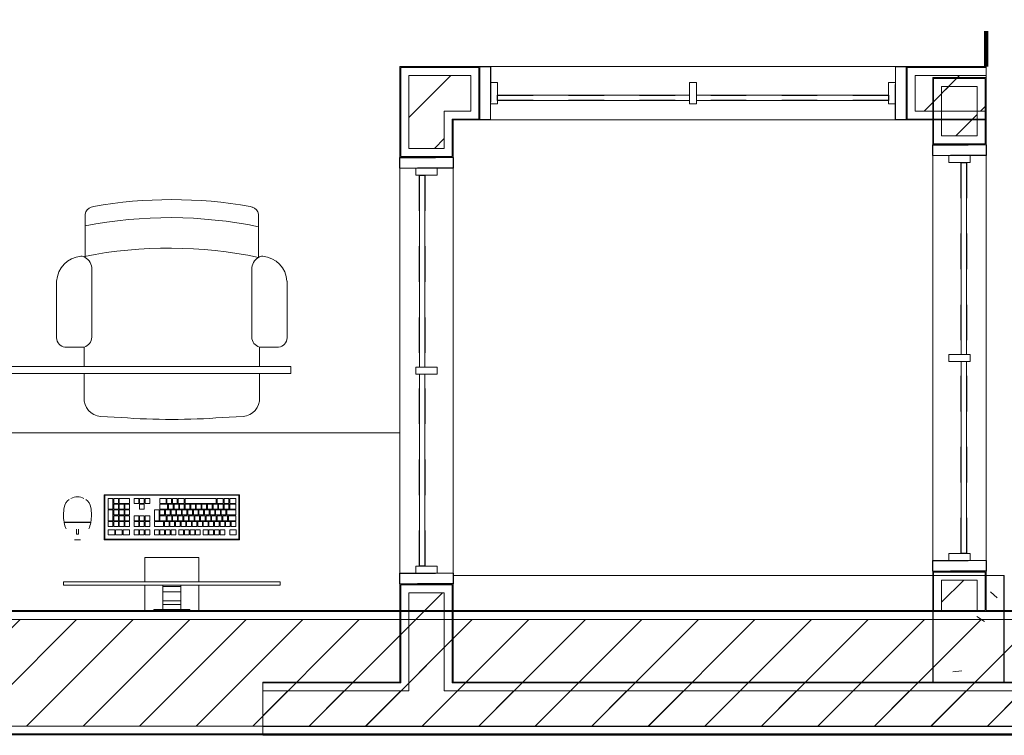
# Model space of a CAD drawing. Header units: metres. Extents: x 3 to 42.2, y -72.9 to -48.7.
# Tile 17 of 189: x 16.4 to 19.1, y -71.9 to -69.9. Entities that reach past the tile are written whole.
import ezdxf

# ---------------------------------------------------------------- set-up
doc = ezdxf.new("R2010")
doc.units = ezdxf.units.M
doc.linetypes.add('Traço', pattern=[0.006, 0.003, -0.003])
doc.linetypes.add('Traço_2_', pattern=[0.006, 0.003, -0.003])
doc.layers.add('A-AREA', color=4, linetype='Traço', lineweight=100, true_color=0x00ffff)
doc.layers.add('A-GLAZ-HDLN', color=7, linetype='Traço', lineweight=25, true_color=0x00007f)
for name, color, linetype, lineweight in [('A-COLS', 7, 'Continuous', 18), ('A-FLOR', 7, 'Continuous', 18), ('A-GENM', 7, 'Continuous', 18), ('A-GLAZ', 7, 'Continuous', 18), ('A-WALL', 7, 'Continuous', 18), ('A-WALL-PATT', 7, 'Continuous', 18), ('I-FURN', 7, 'Continuous', 18), ('S-BEAM', 7, 'Continuous', 18), ('S-COLS', 7, 'Continuous', 18)]:
    doc.layers.add(name, color=color, linetype=linetype, lineweight=lineweight)
pattern_1 = [(50, (21.555, -62.929), (0.546555, -0.047815), [0.05715, -0.62865]), (355, (21.555, -62.929), (-0.105728, 0.573166), [0.04572, -0.50292]), (100.451, (21.601, -62.933), (0.440828, 0.525349), [0.04857, -0.53427]), (46.184, (21.555, -62.776), (0.813237, -0.12613), [0.08573, -0.94298]), (96.636, (21.623, -62.787), (0.712212, 0.742287), [0.07286, -0.80141]), (351.184, (21.555, -62.776), (0.712217, 0.742274), [0.06858, -0.75438]), (21, (21.631, -62.814), (0.454846, -0.306795), [0.05715, -0.62865]), (326, (21.631, -62.814), (0.185405, 0.55256), [0.04572, -0.50292]), (71.451, (21.669, -62.84), (0.640251, 0.245763), [0.04857, -0.53427]), (37.5, (21.555, -62.929), (0.009261, 0.2536672), [0.02515, -0.47168, 0.02515, -0.48539, -0.50482]), (37.5, (21.555, -62.929), (0.009261, 0.2536672), [-1.007, 0.02515, -0.47968]), (7.5, (21.555, -62.929), (0.2004558, 0.300546), [0.02515, -0.26594, 0.02515, -0.46025, -0.1924]), (7.5, (21.555, -62.929), (0.2004558, 0.300546), [-0.77648, 0.02515, -0.16726]), (327.5, (21.385, -62.929), (0.4067682, -0.0171882), [0.02515, -0.16535, 0.02515, -0.56921, -0.78867]), (327.5, (21.385, -62.929), (0.4067682, -0.0171882), [-0.78486, 0.02515, -0.76352]), (317.5, (21.309, -62.929), (0.444383, 0.0762794), [0.02515, -0.2225, 0.02515, -0.36957, -0.56007]), (317.5, (21.309, -62.929), (0.444383, 0.0762794), [-0.64237, 0.02515, -0.53492])]
pattern_2 = [(45, (21.555, -62.929), (-0.0795495, 0.0795495), [])]

# ---------------------------------------------------------------- blocks, each defined once
blk = doc.blocks.new('JANELA1 - Paineis _2x1_ 1_20 x _1-7880886-1PAV')
at = {"layer": 'A-GLAZ', "color": 253, "true_color": 0xaaaaaa}
for p, q in [((-0.57, 0.075), (-0.6, 0.075)), ((-0.57, 0.03), (-0.57, 0.075)), ((-0.57, 0.075), (0.57, 0.075)), ((0.6, 0.075), (0.57, 0.075)), ((0.57, 0.075), (0.57, 0.03)), ((-0.55, 0.03), (-0.57, 0.03)), ((-0.57, 0.03), (-0.57, -0.03)), ((-0.55, -0.03), (-0.55, 0.03)), ((0.01, 0.03), (-0.01, 0.03)), ((-0.01, 0.03), (-0.01, -0.03)), ((0.01, -0.03), (0.01, 0.03)), ((0.57, 0.03), (0.55, 0.03)), ((0.55, 0.03), (0.55, -0.03)), ((0.57, -0.03), (0.57, 0.03)), ((-0.01, -0.005), (-0.55, -0.005)), ((-0.55, -0.02), (-0.01, -0.02)), ((0.55, -0.005), (0.01, -0.005)), ((0.01, -0.02), (0.55, -0.02)), ((-0.57, -0.03), (-0.55, -0.03)), ((-0.57, -0.075), (-0.57, -0.03)), ((-0.01, -0.03), (0.01, -0.03)), ((0.55, -0.03), (0.57, -0.03)), ((0.57, -0.03), (0.57, -0.075)), ((-0.6, -0.075), (-0.57, -0.075)), ((0.57, -0.075), (-0.57, -0.075)), ((0.57, -0.075), (0.6, -0.075))]:
    blk.add_line(p, q, dxfattribs=at)
at = {"layer": 'A-GLAZ-HDLN', "color": 9, "linetype": 'Traço_2_', "true_color": 0xaaaad4}
for p, q in [((-0.6, -0.075), (-0.6, 0.075)), ((-0.6, 0.075), (-0.57, 0.075)), ((-0.57, 0.075), (-0.57, -0.075)), ((0.57, -0.075), (0.57, 0.075)), ((0.57, 0.075), (0.6, 0.075)), ((0.6, 0.075), (0.6, -0.075)), ((-0.55, -0.02), (-0.55, -0.005)), ((-0.55, -0.005), (0.55, -0.005)), ((0.55, -0.02), (-0.55, -0.02)), ((0.55, -0.005), (0.55, -0.02)), ((-0.57, -0.075), (-0.6, -0.075)), ((0.6, -0.075), (0.57, -0.075))]:
    blk.add_line(p, q, dxfattribs=at)
blk = doc.blocks.new('JANELA1 - Paineis _2x1_ 1_20 x _1-7880926-1PAV')
at = {"layer": 'A-GLAZ', "color": 253, "true_color": 0xaaaaaa}
for p, q in [((-0.57, 0.075), (-0.6, 0.075)), ((-0.57, 0.03), (-0.57, 0.075)), ((-0.57, 0.075), (0.57, 0.075)), ((0.6, 0.075), (0.57, 0.075)), ((0.57, 0.075), (0.57, 0.03)), ((-0.55, 0.03), (-0.57, 0.03)), ((-0.57, 0.03), (-0.57, -0.03)), ((-0.55, -0.03), (-0.55, 0.03)), ((0.01, 0.03), (-0.01, 0.03)), ((-0.01, 0.03), (-0.01, -0.03)), ((0.01, -0.03), (0.01, 0.03)), ((0.57, 0.03), (0.55, 0.03)), ((0.55, 0.03), (0.55, -0.03)), ((0.57, -0.03), (0.57, 0.03)), ((-0.01, -0.005), (-0.55, -0.005)), ((-0.55, -0.02), (-0.01, -0.02)), ((0.55, -0.005), (0.01, -0.005)), ((0.01, -0.02), (0.55, -0.02)), ((-0.57, -0.03), (-0.55, -0.03)), ((-0.57, -0.075), (-0.57, -0.03)), ((-0.01, -0.03), (0.01, -0.03)), ((0.55, -0.03), (0.57, -0.03)), ((0.57, -0.03), (0.57, -0.075)), ((-0.6, -0.075), (-0.57, -0.075)), ((0.57, -0.075), (-0.57, -0.075)), ((0.57, -0.075), (0.6, -0.075))]:
    blk.add_line(p, q, dxfattribs=at)
at = {"layer": 'A-GLAZ-HDLN', "color": 9, "linetype": 'Traço_2_', "true_color": 0xaaaad4}
for p, q in [((-0.6, -0.075), (-0.6, 0.075)), ((-0.6, 0.075), (-0.57, 0.075)), ((-0.57, 0.075), (-0.57, -0.075)), ((0.57, -0.075), (0.57, 0.075)), ((0.57, 0.075), (0.6, 0.075)), ((0.6, 0.075), (0.6, -0.075)), ((-0.55, -0.02), (-0.55, -0.005)), ((-0.55, -0.005), (0.55, -0.005)), ((0.55, -0.02), (-0.55, -0.02)), ((0.55, -0.005), (0.55, -0.02)), ((-0.57, -0.075), (-0.6, -0.075)), ((0.6, -0.075), (0.57, -0.075))]:
    blk.add_line(p, q, dxfattribs=at)
blk = doc.blocks.new('CADEIRA GIRATÓRIA OPERACIONAL COM BRAÇO - High Back Fully Upholstered-1901921-1PAV')
at = {"layer": 'I-FURN', "color": 253, "true_color": 0xaaaaaa}
for p, q in [((-0.1421, -0.0052), (-0.2007, -0.0078)), ((0.2007, -0.0078), (0.1421, -0.0052)), ((-0.2469, -0.0612), (-0.2469, -0.1292)), ((0.2469, -0.1292), (0.2469, -0.0612)), ((-0.2469, -0.1492), (-0.2469, -0.2036)), ((0.2469, -0.2036), (0.2469, -0.1492)), ((-0.2469, -0.2036), (-0.3007, -0.2036)), ((0.3007, -0.2036), (0.2469, -0.2036)), ((-0.3242, -0.2293), (-0.3242, -0.3887)), ((-0.2252, -0.2315), (-0.2252, -0.4225)), ((0.2252, -0.2315), (0.2252, -0.4225)), ((0.3242, -0.3887), (0.3242, -0.2293)), ((-0.2439, -0.4559), (-0.2439, -0.5772)), ((0.2439, -0.5772), (0.2439, -0.4559))]:
    blk.add_line(p, q, dxfattribs=at)
for centre, radius, start, end in [((0, -1.953), 1.953, 85.8275, 94.1725), ((-0.195, -0.0595), 0.052, 96.2753, 181.8688), ((0.195, -0.0595), 0.052, 358.1312, 83.7247), ((-0.2983, -0.2293), 0.0259, 95.2759, 180), ((-0.2539, -0.2315), 0.0287, 360, 75.9119), ((0.2539, -0.2315), 0.0287, 104.0881, 180), ((0.2983, -0.2293), 0.0259, 360, 84.7241), ((-0.2492, -0.3843), 0.0751, 183.3831, 264.7806), ((0.2492, -0.3843), 0.0751, 275.2194, 356.6169), ((-0.2643, -0.4225), 0.0391, 301.4893, 360), ((0.2643, -0.4225), 0.0391, 180, 238.5107), ((-0.2543, -0.4408), 0.0184, 264.7806, 304.7545), ((0.0083, 0.7541), 1.236, 258.2294, 281.0827), ((0.2543, -0.4408), 0.0184, 235.2455, 275.2194), ((0.2543, -0.4408), 0.0184, 235.2455, 275.2194), ((0.0063, 0.6682), 1.236, 258.3229, 281.0827), ((-0.2192, -0.5734), 0.0249, 188.7931, 252.7089), ((0.2192, -0.5734), 0.0249, 287.2911, 351.2069), ((-0.1985, -0.5252), 0.0773, 248.6542, 253.5306), ((0, 0.6572), 1.2757, 260.0509, 279.9491), ((0.1985, -0.5252), 0.0773, 286.4694, 291.3458)]:
    blk.add_arc(centre, radius, start, end, dxfattribs=at)
blk = doc.blocks.new('COMPUTADOR_ TECLADO_MONITOR_MOUSE - Keyboard-2902647-1PAV')
at = {"layer": 'A-GENM', "color": 253, "true_color": 0xaaaaaa}
for p, q in [((-0.0762, 0.1278), (-0.0762, 0.1989)), ((-0.0508, 0.1957), (-0.0508, 0.1989)), ((0.0508, 0.1957), (-0.0508, 0.1957)), ((-0.0254, 0.19), (-0.0254, 0.1957)), ((0.0254, 0.1957), (0.0254, 0.19)), ((0.0508, 0.1989), (0.0508, 0.1957)), ((0.0762, 0.1989), (0.0762, 0.1278)), ((-0.0254, 0.19), (-0.0254, 0.182)), ((-0.0254, 0.1711), (-0.0254, 0.182)), ((-0.0254, 0.182), (0.0254, 0.182)), ((-0.0254, 0.1461), (-0.0254, 0.1711)), ((-0.0254, 0.1711), (0.0254, 0.1711)), ((0.0254, 0.182), (0.0254, 0.19)), ((0.0254, 0.182), (0.0254, 0.1711)), ((0.0254, 0.1711), (0.0254, 0.1461)), ((-0.0254, 0.131), (-0.0254, 0.1461)), ((-0.0254, 0.1461), (0.0254, 0.1461)), ((0.0254, 0.1461), (0.0254, 0.131)), ((-0.3048, 0.1278), (-0.3048, 0.1183)), ((-0.3046, 0.1278), (-0.3048, 0.1278)), ((-0.2984, 0.1278), (-0.3048, 0.1278)), ((-0.3048, 0.1183), (-0.2984, 0.1183)), ((-0.3048, 0.1183), (-0.3046, 0.1183)), ((-0.2984, 0.1278), (0.2985, 0.1278)), ((0.2985, 0.1183), (-0.2984, 0.1183)), ((-0.0762, 0.0496), (-0.0762, 0.1183)), ((-0.0254, 0.1278), (-0.0254, 0.131)), ((-0.0254, 0.131), (0.0254, 0.131)), ((-0.0254, 0.1278), (0.0254, 0.1278)), ((0.0254, 0.131), (0.0254, 0.1278)), ((0.0762, 0.1183), (0.0762, 0.0496)), ((0.3048, 0.1278), (0.2985, 0.1278)), ((0.2985, 0.1183), (0.3048, 0.1183)), ((0.3048, 0.1278), (0.3046, 0.1278)), ((0.3046, 0.1183), (0.3048, 0.1183)), ((0.3048, 0.1183), (0.3048, 0.1278)), ((-0.0762, 0.0496), (0.0762, 0.0496)), ((-0.1905, 0), (0.1905, 0)), ((-0.1905, -0.127), (-0.1905, 0)), ((-0.1889, -0.0032), (-0.1889, -0.1238)), ((0.1873, -0.0016), (-0.1873, -0.0016)), ((-0.1632, -0.0146), (-0.1808, -0.0146)), ((-0.1808, -0.0146), (-0.1808, -0.0285)), ((-0.1632, -0.0285), (-0.1632, -0.0146)), ((-0.1358, -0.0146), (-0.149, -0.0146)), ((-0.149, -0.0146), (-0.149, -0.0285)), ((-0.1358, -0.0285), (-0.1358, -0.0146)), ((-0.1201, -0.0146), (-0.1333, -0.0146)), ((-0.1333, -0.0146), (-0.1333, -0.0285)), ((-0.1201, -0.0285), (-0.1201, -0.0146)), ((-0.1044, -0.0146), (-0.1177, -0.0146)), ((-0.1177, -0.0146), (-0.1177, -0.0285)), ((-0.1044, -0.0285), (-0.1044, -0.0146)), ((-0.0887, -0.0146), (-0.102, -0.0146)), ((-0.102, -0.0146), (-0.102, -0.0285)), ((-0.0887, -0.0285), (-0.0887, -0.0146)), ((-0.0668, -0.0146), (-0.0801, -0.0146)), ((-0.0801, -0.0146), (-0.0801, -0.0285)), ((-0.0668, -0.0285), (-0.0668, -0.0146)), ((-0.0512, -0.0146), (-0.0644, -0.0146)), ((-0.0644, -0.0146), (-0.0644, -0.0285)), ((-0.0512, -0.0285), (-0.0512, -0.0146)), ((-0.0355, -0.0146), (-0.0488, -0.0146)), ((-0.0488, -0.0146), (-0.0488, -0.0285)), ((-0.0355, -0.0285), (-0.0355, -0.0146)), ((-0.0198, -0.0146), (-0.0331, -0.0146)), ((-0.0331, -0.0146), (-0.0331, -0.0285)), ((-0.0198, -0.0285), (-0.0198, -0.0146)), ((0.0021, -0.0146), (-0.0112, -0.0146)), ((-0.0112, -0.0146), (-0.0112, -0.0285)), ((0.0021, -0.0285), (0.0021, -0.0146)), ((0.0177, -0.0146), (0.0045, -0.0146)), ((0.0045, -0.0146), (0.0045, -0.0285)), ((0.0177, -0.0285), (0.0177, -0.0146)), ((0.0334, -0.0146), (0.0202, -0.0146)), ((0.0202, -0.0146), (0.0202, -0.0285)), ((0.0334, -0.0285), (0.0334, -0.0146)), ((0.0491, -0.0146), (0.0358, -0.0146)), ((0.0358, -0.0146), (0.0358, -0.0285)), ((0.0491, -0.0285), (0.0491, -0.0146)), ((0.075, -0.0146), (0.0617, -0.0146)), ((0.0617, -0.0146), (0.0617, -0.0285)), ((0.075, -0.0285), (0.075, -0.0146)), ((0.0906, -0.0146), (0.0774, -0.0146)), ((0.0774, -0.0146), (0.0774, -0.0285)), ((0.0906, -0.0285), (0.0906, -0.0146)), ((0.1063, -0.0146), (0.093, -0.0146)), ((0.093, -0.0146), (0.093, -0.0285)), ((0.1063, -0.0285), (0.1063, -0.0146)), ((0.1372, -0.0146), (0.1188, -0.0146)), ((0.1188, -0.0146), (0.1188, -0.0285)), ((0.1372, -0.0285), (0.1372, -0.0146)), ((0.1581, -0.0146), (0.1398, -0.0146)), ((0.1398, -0.0146), (0.1398, -0.0285)), ((0.1581, -0.0285), (0.1581, -0.0146)), ((0.1791, -0.0146), (0.1607, -0.0146)), ((0.1607, -0.0146), (0.1607, -0.0285)), ((0.1791, -0.0285), (0.1791, -0.0146)), ((0.1889, -0.1238), (0.1889, -0.0032)), ((0.1905, 0), (0.1905, -0.127)), ((0.2742, 0), (0.2569, 0)), ((0.2686, -0.0156), (0.2622, -0.0156)), ((0.2622, -0.0156), (0.2622, -0.0303)), ((0.2686, -0.0303), (0.2686, -0.0156)), ((-0.1808, -0.0285), (-0.1632, -0.0285)), ((-0.1671, -0.0376), (-0.1804, -0.0376)), ((-0.1804, -0.0376), (-0.1804, -0.0515)), ((-0.1804, -0.0515), (-0.1671, -0.0515)), ((-0.1591, -0.0539), (-0.1804, -0.0539)), ((-0.1804, -0.0539), (-0.1804, -0.0678)), ((-0.1671, -0.0515), (-0.1671, -0.0376)), ((-0.1514, -0.0376), (-0.1647, -0.0376)), ((-0.1647, -0.0376), (-0.1647, -0.0515)), ((-0.1647, -0.0515), (-0.1514, -0.0515)), ((-0.1591, -0.0678), (-0.1591, -0.0539)), ((-0.1434, -0.0539), (-0.1566, -0.0539)), ((-0.1566, -0.0539), (-0.1566, -0.0678)), ((-0.1514, -0.0515), (-0.1514, -0.0376)), ((-0.149, -0.0285), (-0.1358, -0.0285)), ((-0.1358, -0.0376), (-0.149, -0.0376)), ((-0.149, -0.0376), (-0.149, -0.0515)), ((-0.149, -0.0515), (-0.1358, -0.0515)), ((-0.1434, -0.0678), (-0.1434, -0.0539)), ((-0.1277, -0.0539), (-0.141, -0.0539)), ((-0.141, -0.0539), (-0.141, -0.0678)), ((-0.1358, -0.0515), (-0.1358, -0.0376)), ((-0.1333, -0.0285), (-0.1201, -0.0285)), ((-0.1201, -0.0376), (-0.1333, -0.0376)), ((-0.1333, -0.0376), (-0.1333, -0.0515)), ((-0.1333, -0.0515), (-0.1201, -0.0515)), ((-0.1277, -0.0678), (-0.1277, -0.0539)), ((-0.112, -0.0539), (-0.1253, -0.0539)), ((-0.1253, -0.0539), (-0.1253, -0.0678)), ((-0.1201, -0.0515), (-0.1201, -0.0376)), ((-0.1177, -0.0285), (-0.1044, -0.0285)), ((-0.1044, -0.0376), (-0.1177, -0.0376)), ((-0.1177, -0.0376), (-0.1177, -0.0515)), ((-0.1177, -0.0515), (-0.1044, -0.0515)), ((-0.112, -0.0678), (-0.112, -0.0539)), ((-0.0964, -0.0539), (-0.1096, -0.0539)), ((-0.1096, -0.0539), (-0.1096, -0.0678)), ((-0.1044, -0.0515), (-0.1044, -0.0376)), ((-0.102, -0.0285), (-0.0887, -0.0285)), ((-0.0887, -0.0376), (-0.102, -0.0376)), ((-0.102, -0.0376), (-0.102, -0.0515)), ((-0.102, -0.0515), (-0.0887, -0.0515)), ((-0.0964, -0.0678), (-0.0964, -0.0539)), ((-0.0807, -0.0539), (-0.0939, -0.0539)), ((-0.0939, -0.0539), (-0.0939, -0.0678)), ((-0.0887, -0.0515), (-0.0887, -0.0376)), ((-0.0731, -0.0376), (-0.0863, -0.0376)), ((-0.0863, -0.0376), (-0.0863, -0.0515)), ((-0.0863, -0.0515), (-0.0731, -0.0515)), ((-0.0807, -0.0678), (-0.0807, -0.0539)), ((-0.0801, -0.0285), (-0.0668, -0.0285)), ((-0.065, -0.0539), (-0.0783, -0.0539)), ((-0.0783, -0.0539), (-0.0783, -0.0678)), ((-0.0731, -0.0515), (-0.0731, -0.0376)), ((-0.0574, -0.0376), (-0.0706, -0.0376)), ((-0.0706, -0.0376), (-0.0706, -0.0515)), ((-0.0706, -0.0515), (-0.0574, -0.0515)), ((-0.065, -0.0678), (-0.065, -0.0539)), ((-0.0644, -0.0285), (-0.0512, -0.0285)), ((-0.0493, -0.0539), (-0.0626, -0.0539)), ((-0.0626, -0.0539), (-0.0626, -0.0678)), ((-0.0574, -0.0515), (-0.0574, -0.0376)), ((-0.0417, -0.0376), (-0.055, -0.0376)), ((-0.055, -0.0376), (-0.055, -0.0515)), ((-0.055, -0.0515), (-0.0417, -0.0515)), ((-0.0493, -0.0678), (-0.0493, -0.0539)), ((-0.0488, -0.0285), (-0.0355, -0.0285)), ((-0.0336, -0.0539), (-0.0469, -0.0539)), ((-0.0469, -0.0539), (-0.0469, -0.0678)), ((-0.0417, -0.0515), (-0.0417, -0.0376)), ((-0.026, -0.0376), (-0.0393, -0.0376)), ((-0.0393, -0.0376), (-0.0393, -0.0515)), ((-0.0393, -0.0515), (-0.026, -0.0515)), ((-0.0336, -0.0678), (-0.0336, -0.0539)), ((-0.0331, -0.0285), (-0.0198, -0.0285)), ((-0.018, -0.0539), (-0.0312, -0.0539)), ((-0.0312, -0.0539), (-0.0312, -0.0678)), ((-0.026, -0.0515), (-0.026, -0.0376)), ((-0.0103, -0.0376), (-0.0236, -0.0376)), ((-0.0236, -0.0376), (-0.0236, -0.0515)), ((-0.0236, -0.0515), (-0.0103, -0.0515)), ((-0.018, -0.0678), (-0.018, -0.0539)), ((-0.0023, -0.0539), (-0.0156, -0.0539)), ((-0.0156, -0.0539), (-0.0156, -0.0678)), ((-0.0112, -0.0285), (0.0021, -0.0285)), ((-0.0103, -0.0515), (-0.0103, -0.0376)), ((0.0053, -0.0376), (-0.0079, -0.0376)), ((-0.0079, -0.0376), (-0.0079, -0.0515)), ((-0.0079, -0.0515), (0.0053, -0.0515)), ((-0.0023, -0.0678), (-0.0023, -0.0539)), ((0.0134, -0.0539), (0.0001, -0.0539)), ((0.0001, -0.0539), (0.0001, -0.0678)), ((0.0045, -0.0285), (0.0177, -0.0285)), ((0.0053, -0.0515), (0.0053, -0.0376)), ((0.021, -0.0376), (0.0077, -0.0376)), ((0.0077, -0.0376), (0.0077, -0.0515)), ((0.0077, -0.0515), (0.021, -0.0515)), ((0.0134, -0.0678), (0.0134, -0.0539)), ((0.0334, -0.0539), (0.0158, -0.0539)), ((0.0158, -0.0539), (0.0158, -0.0678)), ((0.0202, -0.0285), (0.0334, -0.0285)), ((0.021, -0.0515), (0.021, -0.0376)), ((0.0491, -0.0376), (0.0234, -0.0376)), ((0.0234, -0.0376), (0.0234, -0.0515)), ((0.0234, -0.0515), (0.0491, -0.0515)), ((0.0334, -0.0678), (0.0334, -0.0539)), ((0.0358, -0.0285), (0.0491, -0.0285)), ((0.0491, -0.0539), (0.0359, -0.0539)), ((0.0359, -0.0539), (0.0359, -0.0841)), ((0.0491, -0.0515), (0.0491, -0.0376)), ((0.0491, -0.0841), (0.0491, -0.0539)), ((0.0617, -0.0285), (0.075, -0.0285)), ((0.075, -0.0376), (0.0617, -0.0376)), ((0.0617, -0.0376), (0.0617, -0.0515)), ((0.0617, -0.0515), (0.075, -0.0515)), ((0.0617, -0.0539), (0.0617, -0.0678)), ((0.075, -0.0539), (0.0617, -0.0539)), ((0.075, -0.0515), (0.075, -0.0376)), ((0.075, -0.0678), (0.075, -0.0539)), ((0.0774, -0.0285), (0.0906, -0.0285)), ((0.0906, -0.0376), (0.0774, -0.0376)), ((0.0774, -0.0376), (0.0774, -0.0515)), ((0.0774, -0.0515), (0.0906, -0.0515)), ((0.0774, -0.0539), (0.0774, -0.0678)), ((0.0906, -0.0539), (0.0774, -0.0539)), ((0.0906, -0.0515), (0.0906, -0.0376)), ((0.0906, -0.0678), (0.0906, -0.0539)), ((0.093, -0.0285), (0.1063, -0.0285)), ((0.1063, -0.0376), (0.093, -0.0376)), ((0.093, -0.0376), (0.093, -0.0515)), ((0.093, -0.0515), (0.1063, -0.0515)), ((0.093, -0.0539), (0.093, -0.0678)), ((0.1063, -0.0539), (0.093, -0.0539)), ((0.1063, -0.0515), (0.1063, -0.0376)), ((0.1063, -0.0678), (0.1063, -0.0539)), ((0.1188, -0.0285), (0.1372, -0.0285)), ((0.1321, -0.0376), (0.1188, -0.0376)), ((0.1188, -0.0376), (0.1188, -0.0515)), ((0.1188, -0.0515), (0.1321, -0.0515)), ((0.1321, -0.0539), (0.1188, -0.0539)), ((0.1188, -0.0539), (0.1188, -0.0678)), ((0.1321, -0.0515), (0.1321, -0.0376)), ((0.1321, -0.0678), (0.1321, -0.0539)), ((0.1477, -0.0376), (0.1345, -0.0376)), ((0.1345, -0.0376), (0.1345, -0.0515)), ((0.1345, -0.0515), (0.1477, -0.0515)), ((0.1477, -0.0539), (0.1345, -0.0539)), ((0.1345, -0.0539), (0.1345, -0.0678)), ((0.1398, -0.0285), (0.1581, -0.0285)), ((0.1477, -0.0515), (0.1477, -0.0376)), ((0.1477, -0.0678), (0.1477, -0.0539)), ((0.1634, -0.0376), (0.1501, -0.0376)), ((0.1501, -0.0376), (0.1501, -0.0515)), ((0.1501, -0.0515), (0.1634, -0.0515)), ((0.1634, -0.0539), (0.1501, -0.0539)), ((0.1501, -0.0539), (0.1501, -0.0678)), ((0.1607, -0.0285), (0.1791, -0.0285)), ((0.1634, -0.0515), (0.1634, -0.0376)), ((0.1634, -0.0678), (0.1634, -0.0539)), ((0.1791, -0.0376), (0.1658, -0.0376)), ((0.1658, -0.0376), (0.1658, -0.0515)), ((0.1658, -0.0515), (0.1791, -0.0515)), ((0.1791, -0.0539), (0.1658, -0.0539)), ((0.1658, -0.0539), (0.1658, -0.0841)), ((0.1791, -0.0515), (0.1791, -0.0376)), ((0.1791, -0.0841), (0.1791, -0.0539)), ((0.3031, -0.0502), (0.228, -0.0502)), ((0.303, -0.0493), (0.2281, -0.0493)), ((0.229, -0.0493), (0.229, -0.0502)), ((0.229, -0.0502), (0.229, -0.0493)), ((0.3022, -0.0502), (0.3022, -0.0493)), ((0.3022, -0.0493), (0.3022, -0.0502)), ((-0.1804, -0.0678), (-0.1591, -0.0678)), ((-0.1547, -0.0702), (-0.1804, -0.0702)), ((-0.1804, -0.0702), (-0.1804, -0.0841)), ((-0.1566, -0.0678), (-0.1434, -0.0678)), ((-0.1547, -0.0841), (-0.1547, -0.0702)), ((-0.139, -0.0702), (-0.1523, -0.0702)), ((-0.1523, -0.0702), (-0.1523, -0.0841)), ((-0.141, -0.0678), (-0.1277, -0.0678)), ((-0.139, -0.0841), (-0.139, -0.0702)), ((-0.1233, -0.0702), (-0.1366, -0.0702)), ((-0.1366, -0.0702), (-0.1366, -0.0841)), ((-0.1253, -0.0678), (-0.112, -0.0678)), ((-0.1233, -0.0841), (-0.1233, -0.0702)), ((-0.1076, -0.0702), (-0.1209, -0.0702)), ((-0.1209, -0.0702), (-0.1209, -0.0841)), ((-0.1096, -0.0678), (-0.0964, -0.0678)), ((-0.1076, -0.0841), (-0.1076, -0.0702)), ((-0.092, -0.0702), (-0.1052, -0.0702)), ((-0.1052, -0.0702), (-0.1052, -0.0841)), ((-0.0939, -0.0678), (-0.0807, -0.0678)), ((-0.092, -0.0841), (-0.092, -0.0702)), ((-0.0763, -0.0702), (-0.0896, -0.0702)), ((-0.0896, -0.0702), (-0.0896, -0.0841)), ((-0.0783, -0.0678), (-0.065, -0.0678)), ((-0.0763, -0.0841), (-0.0763, -0.0702)), ((-0.0606, -0.0702), (-0.0739, -0.0702)), ((-0.0739, -0.0702), (-0.0739, -0.0841)), ((-0.0626, -0.0678), (-0.0493, -0.0678)), ((-0.0606, -0.0841), (-0.0606, -0.0702)), ((-0.0449, -0.0702), (-0.0582, -0.0702)), ((-0.0582, -0.0702), (-0.0582, -0.0841)), ((-0.0469, -0.0678), (-0.0336, -0.0678)), ((-0.0449, -0.0841), (-0.0449, -0.0702)), ((-0.0293, -0.0702), (-0.0425, -0.0702)), ((-0.0425, -0.0702), (-0.0425, -0.0841)), ((-0.0312, -0.0678), (-0.018, -0.0678)), ((-0.0293, -0.0841), (-0.0293, -0.0702)), ((-0.0136, -0.0702), (-0.0268, -0.0702)), ((-0.0268, -0.0702), (-0.0268, -0.0841)), ((-0.0156, -0.0678), (-0.0023, -0.0678)), ((-0.0136, -0.0841), (-0.0136, -0.0702)), ((0.0021, -0.0702), (-0.0112, -0.0702)), ((-0.0112, -0.0702), (-0.0112, -0.0841)), ((0.0001, -0.0678), (0.0134, -0.0678)), ((0.0021, -0.0841), (0.0021, -0.0702)), ((0.0178, -0.0702), (0.0045, -0.0702)), ((0.0045, -0.0702), (0.0045, -0.0841)), ((0.0158, -0.0678), (0.0334, -0.0678)), ((0.0178, -0.0841), (0.0178, -0.0702)), ((0.0334, -0.0702), (0.0202, -0.0702)), ((0.0202, -0.0702), (0.0202, -0.0841)), ((0.0334, -0.0841), (0.0334, -0.0702)), ((0.0617, -0.0678), (0.075, -0.0678)), ((0.0774, -0.0678), (0.0906, -0.0678)), ((0.093, -0.0678), (0.1063, -0.0678)), ((0.1188, -0.0678), (0.1321, -0.0678)), ((0.1321, -0.0702), (0.1188, -0.0702)), ((0.1188, -0.0702), (0.1188, -0.0841)), ((0.1321, -0.0841), (0.1321, -0.0702)), ((0.1345, -0.0678), (0.1477, -0.0678)), ((0.1477, -0.0702), (0.1345, -0.0702)), ((0.1345, -0.0702), (0.1345, -0.0841)), ((0.1477, -0.0841), (0.1477, -0.0702)), ((0.1501, -0.0678), (0.1634, -0.0678)), ((0.1634, -0.0702), (0.1501, -0.0702)), ((0.1501, -0.0702), (0.1501, -0.0841)), ((0.1634, -0.0841), (0.1634, -0.0702)), ((-0.1804, -0.0841), (-0.1547, -0.0841)), ((-0.163, -0.0865), (-0.1804, -0.0865)), ((-0.1804, -0.0865), (-0.1804, -0.1004)), ((-0.1804, -0.1004), (-0.163, -0.1004)), ((-0.163, -0.1028), (-0.1804, -0.1028)), ((-0.1804, -0.1028), (-0.1804, -0.1167)), ((-0.163, -0.1004), (-0.163, -0.0865)), ((-0.163, -0.1167), (-0.163, -0.1028)), ((-0.1473, -0.0865), (-0.1606, -0.0865)), ((-0.1606, -0.0865), (-0.1606, -0.1004)), ((-0.1606, -0.1004), (-0.1473, -0.1004)), ((-0.1473, -0.1028), (-0.1606, -0.1028)), ((-0.1606, -0.1028), (-0.1606, -0.1167)), ((-0.1523, -0.0841), (-0.139, -0.0841)), ((-0.1473, -0.1004), (-0.1473, -0.0865)), ((-0.1473, -0.1167), (-0.1473, -0.1028)), ((-0.1317, -0.0865), (-0.1449, -0.0865)), ((-0.1449, -0.0865), (-0.1449, -0.1004)), ((-0.1449, -0.1004), (-0.1317, -0.1004)), ((-0.1275, -0.1028), (-0.1449, -0.1028)), ((-0.1449, -0.1028), (-0.1449, -0.1167)), ((-0.1366, -0.0841), (-0.1233, -0.0841)), ((-0.1317, -0.1004), (-0.1317, -0.0865)), ((-0.116, -0.0865), (-0.1292, -0.0865)), ((-0.1292, -0.0865), (-0.1292, -0.1004)), ((-0.1292, -0.1004), (-0.116, -0.1004)), ((-0.1275, -0.1167), (-0.1275, -0.1028)), ((-0.0372, -0.1028), (-0.1251, -0.1028)), ((-0.1251, -0.1028), (-0.1251, -0.1167)), ((-0.1209, -0.0841), (-0.1076, -0.0841)), ((-0.116, -0.1004), (-0.116, -0.0865)), ((-0.1003, -0.0865), (-0.1136, -0.0865)), ((-0.1136, -0.0865), (-0.1136, -0.1004)), ((-0.1136, -0.1004), (-0.1003, -0.1004)), ((-0.1052, -0.0841), (-0.092, -0.0841)), ((-0.1003, -0.1004), (-0.1003, -0.0865)), ((-0.0846, -0.0865), (-0.0979, -0.0865)), ((-0.0979, -0.0865), (-0.0979, -0.1004)), ((-0.0979, -0.1004), (-0.0846, -0.1004)), ((-0.0896, -0.0841), (-0.0763, -0.0841)), ((-0.0846, -0.1004), (-0.0846, -0.0865)), ((-0.069, -0.0865), (-0.0822, -0.0865)), ((-0.0822, -0.0865), (-0.0822, -0.1004)), ((-0.0822, -0.1004), (-0.069, -0.1004)), ((-0.0739, -0.0841), (-0.0606, -0.0841)), ((-0.069, -0.1004), (-0.069, -0.0865)), ((-0.0533, -0.0865), (-0.0665, -0.0865)), ((-0.0665, -0.0865), (-0.0665, -0.1004)), ((-0.0665, -0.1004), (-0.0533, -0.1004)), ((-0.0582, -0.0841), (-0.0449, -0.0841)), ((-0.0533, -0.1004), (-0.0533, -0.0865)), ((-0.0376, -0.0865), (-0.0509, -0.0865)), ((-0.0509, -0.0865), (-0.0509, -0.1004)), ((-0.0509, -0.1004), (-0.0376, -0.1004)), ((-0.0425, -0.0841), (-0.0293, -0.0841)), ((-0.0376, -0.1004), (-0.0376, -0.0865)), ((-0.0372, -0.1167), (-0.0372, -0.1028)), ((-0.0219, -0.0865), (-0.0352, -0.0865)), ((-0.0352, -0.0865), (-0.0352, -0.1004)), ((-0.0352, -0.1004), (-0.0219, -0.1004)), ((-0.0176, -0.1028), (-0.0348, -0.1028)), ((-0.0348, -0.1028), (-0.0348, -0.1167)), ((-0.0268, -0.0841), (-0.0136, -0.0841)), ((-0.0219, -0.1004), (-0.0219, -0.0865)), ((-0.0062, -0.0865), (-0.0195, -0.0865)), ((-0.0195, -0.0865), (-0.0195, -0.1004)), ((-0.0195, -0.1004), (-0.0062, -0.1004)), ((-0.0176, -0.1167), (-0.0176, -0.1028)), ((-0.0019, -0.1028), (-0.0152, -0.1028)), ((-0.0152, -0.1028), (-0.0152, -0.1167)), ((-0.0112, -0.0841), (0.0021, -0.0841)), ((-0.0062, -0.1004), (-0.0062, -0.0865)), ((0.0094, -0.0865), (-0.0038, -0.0865)), ((-0.0038, -0.0865), (-0.0038, -0.1004)), ((-0.0038, -0.1004), (0.0094, -0.1004)), ((-0.0019, -0.1167), (-0.0019, -0.1028)), ((0.0138, -0.1028), (0.0005, -0.1028)), ((0.0005, -0.1028), (0.0005, -0.1167)), ((0.0045, -0.0841), (0.0178, -0.0841)), ((0.0094, -0.1004), (0.0094, -0.0865)), ((0.0334, -0.0865), (0.0118, -0.0865)), ((0.0118, -0.0865), (0.0118, -0.1004)), ((0.0118, -0.1004), (0.0334, -0.1004)), ((0.0138, -0.1167), (0.0138, -0.1028)), ((0.0334, -0.1028), (0.0162, -0.1028)), ((0.0162, -0.1028), (0.0162, -0.1167)), ((0.0202, -0.0841), (0.0334, -0.0841)), ((0.0334, -0.1004), (0.0334, -0.0865)), ((0.0334, -0.1167), (0.0334, -0.1028)), ((0.0359, -0.0841), (0.0491, -0.0841)), ((0.0617, -0.1028), (0.0617, -0.1167)), ((0.075, -0.1028), (0.0617, -0.1028)), ((0.075, -0.1167), (0.075, -0.1028)), ((0.0906, -0.0865), (0.0774, -0.0865)), ((0.0774, -0.0865), (0.0774, -0.1004)), ((0.0774, -0.1004), (0.0906, -0.1004)), ((0.0774, -0.1028), (0.0774, -0.1167)), ((0.0906, -0.1028), (0.0774, -0.1028)), ((0.0906, -0.1004), (0.0906, -0.0865)), ((0.0906, -0.1167), (0.0906, -0.1028)), ((0.093, -0.1028), (0.093, -0.1167)), ((0.1063, -0.1028), (0.093, -0.1028)), ((0.1063, -0.1167), (0.1063, -0.1028)), ((0.1188, -0.0841), (0.1321, -0.0841)), ((0.1321, -0.0865), (0.1188, -0.0865)), ((0.1188, -0.0865), (0.1188, -0.1004)), ((0.1188, -0.1004), (0.1321, -0.1004)), ((0.1477, -0.1028), (0.1188, -0.1028)), ((0.1188, -0.1028), (0.1188, -0.1167)), ((0.1321, -0.1004), (0.1321, -0.0865)), ((0.1345, -0.0841), (0.1477, -0.0841)), ((0.1477, -0.0865), (0.1345, -0.0865)), ((0.1345, -0.0865), (0.1345, -0.1004)), ((0.1345, -0.1004), (0.1477, -0.1004)), ((0.1477, -0.1004), (0.1477, -0.0865)), ((0.1477, -0.1167), (0.1477, -0.1028)), ((0.1501, -0.0841), (0.1634, -0.0841)), ((0.1634, -0.0865), (0.1501, -0.0865)), ((0.1501, -0.0865), (0.1501, -0.1004)), ((0.1501, -0.1004), (0.1634, -0.1004)), ((0.1634, -0.1028), (0.1501, -0.1028)), ((0.1501, -0.1028), (0.1501, -0.1167)), ((0.1634, -0.1004), (0.1634, -0.0865)), ((0.1634, -0.1167), (0.1634, -0.1028)), ((0.1658, -0.0841), (0.1791, -0.0841)), ((0.1791, -0.0865), (0.1658, -0.0865)), ((0.1658, -0.0865), (0.1658, -0.1167)), ((0.1791, -0.1167), (0.1791, -0.0865)), ((0.1905, -0.127), (-0.1905, -0.127)), ((-0.1873, -0.1254), (0.1873, -0.1254)), ((-0.1804, -0.1167), (-0.163, -0.1167)), ((-0.1606, -0.1167), (-0.1473, -0.1167)), ((-0.1449, -0.1167), (-0.1275, -0.1167)), ((-0.1251, -0.1167), (-0.0372, -0.1167)), ((-0.0348, -0.1167), (-0.0176, -0.1167)), ((-0.0152, -0.1167), (-0.0019, -0.1167)), ((0.0005, -0.1167), (0.0138, -0.1167)), ((0.0162, -0.1167), (0.0334, -0.1167)), ((0.0617, -0.1167), (0.075, -0.1167)), ((0.0774, -0.1167), (0.0906, -0.1167)), ((0.093, -0.1167), (0.1063, -0.1167)), ((0.1188, -0.1167), (0.1477, -0.1167)), ((0.1501, -0.1167), (0.1634, -0.1167)), ((0.1658, -0.1167), (0.1791, -0.1167))]:
    blk.add_line(p, q, dxfattribs=at)
for centre, radius, start, end in [((-0.1873, -0.0032), 0.00159, 90, 180), ((0.1873, -0.0032), 0.00159, 0, 90), ((0.3509, -0.0704), 0.1246, 170.6435, 189.7343), ((0.3085, -0.0631), 0.0815, 156.5946, 170.2657), ((0.2227, -0.0631), 0.0815, 9.7343, 23.4054), ((0.1802, -0.0704), 0.1246, 350.2657, 9.3565), ((0.2619, -0.0857), 0.0343, 189.7343, 235.0949), ((0.2692, -0.0857), 0.0343, 304.9051, 350.2657), ((-0.1873, -0.1238), 0.00159, 180, 270), ((0.1873, -0.1238), 0.00159, 270, 0), ((0.2697, -0.0694), 0.0523, 244.5006, 265.4994), ((0.2615, -0.0694), 0.0523, 274.5006, 295.4994)]:
    blk.add_arc(centre, radius, start, end, dxfattribs=at)
blk = doc.blocks.new('Led_Stripe_11805 - Led_Stripe_11805-8215814-1PAV')
at = {"layer": 'A-GENM', "color": 253, "true_color": 0xaaaaaa}
for p, q in [((-2.5, 0.01), (2.5, 0.01)), ((2.5, 0.01), (2.5, -0.01)), ((2.5, -0.01), (-2.5, -0.01))]:
    blk.add_line(p, q, dxfattribs=at)
blk = doc.blocks.new('4 GRE - ESCOLA DE CINEMA E AUDIOVISUAL CINE REX R07_rvt-1-1PAV')
at = {"layer": 'A-WALL-PATT', "true_color": 0xd4d4d4}
h = blk.add_hatch(dxfattribs=at)
h.set_pattern_fill('FP_1', color=254, style=0, pattern_type=2)
h.set_pattern_definition(pattern_1)
h.paths.add_polyline_path([(17.436, -71.7931), (17.4385, -71.7931), (17.4385, -71.5194), (17.511, -71.5194), (17.511, -71.5169), (17.436, -71.5169), (17.436, -71.5523)])
h.paths.add_polyline_path([(17.4924, -70.3169), (17.511, -70.3169), (17.511, -70.3144), (17.4385, -70.3144), (17.4385, -70.0614), (17.436, -70.0614), (17.436, -70.3169)])
h = blk.add_hatch(dxfattribs=at)
h.set_pattern_fill('FP_2', color=254, style=0, pattern_type=2)
h.set_pattern_definition(pattern_2)
h.paths.add_polyline_path([(17.561, -71.8181), (17.561, -71.5419), (17.461, -71.5419), (17.461, -71.8181), (17.4924, -71.8181)])
h.paths.add_polyline_path([(17.561, -70.2919), (17.561, -70.0864), (17.461, -70.0864), (17.461, -70.2919), (17.511, -70.2919)])
h = blk.add_hatch(dxfattribs=at)
h.set_pattern_fill('FP_2', color=254, style=0, pattern_type=2)
h.set_pattern_definition(pattern_2)
h.paths.add_polyline_path([(19.086, -70.1864), (19.086, -70.0864), (18.886, -70.0864), (18.886, -70.1864), (19.0336, -70.1864)])
h.paths.add_polyline_path([(17.5835, -70.1864), (17.636, -70.1864), (17.636, -70.0864), (17.561, -70.0864), (17.561, -70.1864)])
h = blk.add_hatch(dxfattribs=at)
h.set_pattern_fill('FP_1', color=254, style=0, pattern_type=2)
h.set_pattern_definition(pattern_1)
h.paths.add_polyline_path([(18.9385, -71.5919), (18.9385, -71.4839), (19.011, -71.4839), (19.011, -71.4814), (18.936, -71.4814), (18.936, -71.5919)])
h.paths.add_polyline_path([(19.011, -70.2814), (19.011, -70.2789), (18.9385, -70.2789), (18.9385, -70.0944), (19.0835, -70.0944), (19.0835, -70.0919), (18.936, -70.0919), (18.936, -70.2814)])
h = blk.add_hatch(dxfattribs=at)
h.set_pattern_fill('FP_2', color=254, style=0, pattern_type=2)
h.set_pattern_definition(pattern_2)
h.paths.add_polyline_path([(18.961, -71.5919), (19.061, -71.5919), (19.061, -71.5064), (18.961, -71.5064), (18.961, -71.5523)])
h.paths.add_polyline_path([(19.0336, -70.2564), (19.061, -70.2564), (19.061, -70.1169), (18.961, -70.1169), (18.961, -70.2564), (19.011, -70.2564)])
h = blk.add_hatch(dxfattribs=at)
h.set_pattern_fill('FP_1', color=254, style=0, pattern_type=2)
h.set_pattern_definition(pattern_1)
h.paths.add_polyline_path([(17.5835, -71.7931), (17.586, -71.7931), (17.586, -71.5169), (17.511, -71.5169), (17.511, -71.5194), (17.5835, -71.5194), (17.5835, -71.5523)])
h.paths.add_polyline_path([(17.586, -70.3169), (17.586, -70.2089), (17.5835, -70.2089), (17.5835, -70.3144), (17.511, -70.3144), (17.511, -70.3169)])
h = blk.add_hatch(dxfattribs=at)
h.set_pattern_fill('FP_1', color=254, style=0, pattern_type=2)
h.set_pattern_definition(pattern_1)
h.paths.add_polyline_path([(11.4723, -71.9394), (11.4723, -71.5944), (15.0596, -71.5944), (15.0596, -71.5919), (11.4698, -71.5919), (11.4698, -71.9394)])
h.paths.add_polyline_path([(21.7923, -71.5944), (21.7923, -71.5919), (15.2596, -71.5919), (15.2596, -71.5944), (21.1911, -71.5944)])
h = blk.add_hatch(dxfattribs=at)
h.set_pattern_fill('FP_2', color=254, style=0, pattern_type=2)
h.set_pattern_definition(pattern_2)
h.paths.add_polyline_path([(21.1911, -71.9169), (21.7923, -71.9169), (21.7923, -71.6169), (15.2596, -71.6169), (15.2596, -71.7293), (15.0596, -71.7293), (15.0596, -71.6169), (11.4948, -71.6169), (11.4948, -71.9169), (19.9582, -71.9169)])
h = blk.add_hatch(dxfattribs=at)
h.set_pattern_fill('FP_1', color=254, style=0, pattern_type=2)
h.set_pattern_definition(pattern_1)
h.paths.add_polyline_path([(37.2188, -71.7956), (40.1673, -71.7956), (40.1673, -71.7933), (17.5835, -71.7931), (17.5835, -71.7956), (34.753, -71.7956)])
h.paths.add_polyline_path([(17.0502, -71.7956), (17.4385, -71.7956), (17.4385, -71.7931), (17.0502, -71.7931)])
h = blk.add_hatch(dxfattribs=at)
h.set_pattern_fill('FP_2', color=254, style=0, pattern_type=2)
h.set_pattern_definition(pattern_2)
h.paths.add_polyline_path([(26.7392, -71.9181), (40.1673, -71.9181), (40.1673, -71.8181), (17.0502, -71.8181), (17.0502, -71.9181), (26.1227, -71.9181)])
h = blk.add_hatch(dxfattribs=at)
h.set_pattern_fill('FP_1', color=254, style=0, pattern_type=2)
h.set_pattern_definition(pattern_1)
h.paths.add_polyline_path([(21.7923, -71.9419), (21.7923, -71.9394), (11.4698, -71.9394), (11.4698, -71.9419), (19.9582, -71.9419)])
h = blk.add_hatch(dxfattribs=at)
h.set_pattern_fill('FP_1', color=254, style=0, pattern_type=2)
h.set_pattern_definition(pattern_1)
h.paths.add_polyline_path([(27.3556, -71.9431), (40.1673, -71.9431), (40.1673, -71.9406), (17.0502, -71.9406), (17.0502, -71.9431), (24.8898, -71.9431)])
at = {"layer": 'S-COLS', "true_color": 0xaaaaaa}
h = blk.add_hatch(dxfattribs=at)
h.set_pattern_fill('FP_1', color=253, style=0, pattern_type=2)
h.set_pattern_definition(pattern_1)
h.paths.add_polyline_path([(19.136, -71.7931), (19.136, -71.4931), (18.936, -71.4931), (18.936, -71.7931)])
at = {"layer": 'A-AREA', "color": 131, "linetype": 'Traço_2_', "true_color": 0xaaffff}
blk.add_line((19.086, -70.0614), (19.086, -68.5407), dxfattribs=at)
at = {"layer": 'A-FLOR', "color": 253, "true_color": 0xaaaaaa}
blk.add_line((17.436, -71.0919), (11.7198, -71.0919), dxfattribs=at)
at = {"layer": 'A-WALL', "color": 253, "true_color": 0xaaaaaa}
for p, q in [((17.436, -70.0614), (17.436, -70.3169)), ((17.4385, -70.0614), (17.436, -70.0614)), ((17.586, -70.0614), (17.4385, -70.0614)), ((17.4385, -70.0639), (17.4385, -70.3144)), ((17.4385, -70.0639), (17.461, -70.0639)), ((17.461, -70.0639), (17.586, -70.0639)), ((17.661, -70.0614), (17.586, -70.0614)), ((17.6585, -70.0639), (17.586, -70.0639)), ((17.6585, -70.1364), (17.6585, -70.0639)), ((17.661, -70.2114), (17.661, -70.0614)), ((19.086, -70.0614), (18.861, -70.0614)), ((18.861, -70.0614), (18.861, -70.2114)), ((18.8635, -70.0639), (18.8635, -70.1364)), ((19.086, -70.0639), (18.8635, -70.0639)), ((19.086, -70.2114), (19.086, -70.0614)), ((17.461, -70.0864), (17.461, -70.2919)), ((17.461, -70.0864), (17.561, -70.0864)), ((17.561, -70.0864), (17.586, -70.0864)), ((17.636, -70.0864), (17.586, -70.0864)), ((17.636, -70.1364), (17.636, -70.0864)), ((18.886, -70.0864), (18.886, -70.1364)), ((19.086, -70.0864), (18.886, -70.0864)), ((18.936, -70.0919), (18.936, -70.2814)), ((18.9385, -70.0919), (18.936, -70.0919)), ((19.0835, -70.0919), (18.9385, -70.0919)), ((18.961, -70.0944), (18.9385, -70.0944)), ((18.9385, -70.0944), (18.9385, -70.2789)), ((19.061, -70.0944), (18.961, -70.0944)), ((19.0835, -70.0944), (19.061, -70.0944)), ((19.086, -70.0919), (19.0835, -70.0919)), ((19.0835, -70.2789), (19.0835, -70.0944)), ((19.086, -70.2814), (19.086, -70.0919)), ((17.636, -70.1864), (17.636, -70.1364)), ((17.6585, -70.2089), (17.6585, -70.1364)), ((18.8635, -70.1364), (18.8635, -70.2089)), ((18.886, -70.1364), (18.886, -70.1864)), ((18.961, -70.1169), (18.961, -70.2564)), ((19.061, -70.1169), (18.961, -70.1169)), ((19.061, -70.2564), (19.061, -70.1169)), ((17.561, -70.2919), (17.561, -70.1864)), ((17.561, -70.1864), (17.5835, -70.1864)), ((17.5835, -70.1864), (17.586, -70.1864)), ((17.586, -70.1864), (17.636, -70.1864)), ((18.886, -70.1864), (19.086, -70.1864)), ((17.5835, -70.3144), (17.5835, -70.2089)), ((17.5835, -70.2089), (17.586, -70.2089)), ((17.586, -70.2089), (17.6585, -70.2089)), ((17.586, -70.3169), (17.586, -70.2114)), ((17.586, -70.2114), (17.661, -70.2114)), ((18.861, -70.2114), (19.086, -70.2114)), ((18.8635, -70.2089), (19.086, -70.2089)), ((18.961, -70.2564), (19.011, -70.2564)), ((19.011, -70.2564), (19.061, -70.2564)), ((17.461, -70.2919), (17.511, -70.2919)), ((17.511, -70.2919), (17.561, -70.2919)), ((18.936, -70.2814), (19.086, -70.2814)), ((18.9385, -70.2789), (18.961, -70.2789)), ((18.961, -70.2789), (19.011, -70.2789)), ((19.011, -70.2789), (19.061, -70.2789)), ((19.061, -70.2789), (19.0835, -70.2789)), ((17.436, -70.3169), (17.586, -70.3169)), ((17.4385, -70.3144), (17.511, -70.3144)), ((17.511, -70.3144), (17.5835, -70.3144)), ((18.936, -71.4814), (18.936, -71.5919)), ((19.086, -71.4814), (18.936, -71.4814)), ((18.9385, -71.4839), (18.9385, -71.5919)), ((19.011, -71.4839), (18.9385, -71.4839)), ((19.0835, -71.4839), (19.011, -71.4839)), ((19.0835, -71.5919), (19.0835, -71.4839)), ((19.086, -71.5919), (19.086, -71.4814)), ((17.436, -71.5169), (17.436, -71.7931)), ((17.586, -71.5169), (17.436, -71.5169)), ((17.4385, -71.5194), (17.4385, -71.7931)), ((17.511, -71.5194), (17.4385, -71.5194)), ((17.5835, -71.5194), (17.511, -71.5194)), ((17.5835, -71.7931), (17.5835, -71.5194)), ((17.586, -71.7931), (17.586, -71.5169)), ((18.961, -71.5064), (18.961, -71.5919)), ((19.011, -71.5064), (18.961, -71.5064)), ((19.061, -71.5064), (19.011, -71.5064)), ((19.061, -71.5919), (19.061, -71.5064)), ((17.461, -71.5419), (17.461, -71.7931)), ((17.511, -71.5419), (17.461, -71.5419)), ((17.561, -71.5419), (17.511, -71.5419)), ((17.561, -71.7931), (17.561, -71.5419)), ((18.936, -71.5919), (15.2596, -71.5919)), ((15.2596, -71.5944), (21.7923, -71.5944)), ((18.9385, -71.5919), (18.961, -71.5919)), ((18.961, -71.5919), (18.9385, -71.5919)), ((18.961, -71.5919), (19.011, -71.5919)), ((19.011, -71.5919), (18.961, -71.5919)), ((19.011, -71.5919), (19.061, -71.5919)), ((19.061, -71.5919), (19.011, -71.5919)), ((19.061, -71.5919), (19.0835, -71.5919)), ((19.0835, -71.5919), (19.061, -71.5919)), ((21.7923, -71.5919), (19.086, -71.5919)), ((15.2596, -71.6169), (21.7923, -71.6169)), ((17.436, -71.7931), (17.0502, -71.7931)), ((17.0502, -71.7931), (17.0502, -71.9431)), ((17.4385, -71.7956), (17.0502, -71.7956)), ((17.4385, -71.7931), (17.4385, -71.7956)), ((17.461, -71.7931), (17.461, -71.7956)), ((17.461, -71.7956), (17.461, -71.8181)), ((17.561, -71.7931), (17.561, -71.7956)), ((17.561, -71.7956), (17.561, -71.8181)), ((17.5835, -71.7931), (17.5835, -71.7956)), ((40.1673, -71.7956), (17.5835, -71.7956)), ((35.0073, -71.7931), (17.586, -71.7931)), ((17.461, -71.8181), (17.0502, -71.8181)), ((40.1673, -71.8181), (17.561, -71.8181)), ((11.4948, -71.9169), (21.7923, -71.9169)), ((40.1673, -71.9181), (17.0502, -71.9181)), ((11.4698, -71.9419), (21.7923, -71.9419)), ((11.4723, -71.9394), (21.7923, -71.9394)), ((40.1673, -71.9406), (17.0502, -71.9406)), ((17.0502, -71.9431), (40.1673, -71.9431))]:
    blk.add_line(p, q, dxfattribs=at)
at = {"layer": 'S-BEAM', "color": 253, "true_color": 0xaaaaaa}
blk.add_line((18.936, -71.4931), (17.586, -71.4931), dxfattribs=at)
at = {"layer": 'S-COLS', "color": 253, "true_color": 0xaaaaaa}
for p, q in [((19.136, -71.4931), (18.936, -71.4931)), ((18.936, -71.4931), (18.936, -71.7931)), ((19.136, -71.7931), (19.136, -71.4931)), ((18.936, -71.7931), (19.136, -71.7931))]:
    blk.add_line(p, q, dxfattribs=at)
at = {"layer": 'A-GENM', "color": 253, "lineweight": 18, "true_color": 0xaaaaaa, "extrusion": (0, 0, -1), "rotation": 180}
blk.add_blockref('Led_Stripe_11805 - Led_Stripe_11805-8215814-1PAV', (-14.629, -70.9149), dxfattribs=at)
at = {"layer": 'A-GENM', "color": 253, "lineweight": 18, "true_color": 0xaaaaaa, "rotation": 180}
blk.add_blockref('COMPUTADOR_ TECLADO_MONITOR_MOUSE - Keyboard-2902647-1PAV', (16.7943, -71.3931), dxfattribs=at)
at = {"layer": 'A-GLAZ', "color": 253, "lineweight": 18, "true_color": 0xaaaaaa}
blk.add_blockref('JANELA1 - Paineis _2x1_ 1_20 x _1-7880886-1PAV', (18.261, -70.1364), dxfattribs=at)
for name, p, rotation in [('JANELA1 - Paineis _2x1_ 1_20 x _1-7880926-1PAV', (19.011, -70.8814), 89.99999999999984), ('JANELA1 - Paineis _2x1_ 1_20 x _1-7880886-1PAV', (17.511, -70.9169), 269.9999999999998)]:
    blk.add_blockref(name, p, dxfattribs=dict(at, rotation=rotation))
at = {"layer": 'I-FURN', "color": 253, "lineweight": 18, "true_color": 0xaaaaaa, "rotation": 180}
blk.add_blockref('CADEIRA GIRATÓRIA OPERACIONAL COM BRAÇO - High Back Fully Upholstered-1901921-1PAV', (16.7943, -71.0541), dxfattribs=at)
blk = doc.blocks.new('Family - P54-299878-1PAV')
at = {"layer": 'S-COLS', "color": 253, "true_color": 0xaaaaaa}
for p, q in [((-0.1, 0.15), (-0.1, -0.15)), ((0.1, 0.15), (-0.1, 0.15)), ((0.1, -0.15), (0.1, 0.15)), ((-0.1, -0.15), (0.1, -0.15))]:
    blk.add_line(p, q, dxfattribs=at)
blk = doc.blocks.new('Family - P54-301574-1PAV')
at = {"layer": 'S-COLS', "color": 253, "true_color": 0xaaaaaa}
for p, q in [((-0.1, 0.15), (-0.1, -0.15)), ((0.1, 0.15), (-0.1, 0.15)), ((0.1, -0.15), (0.1, 0.15)), ((-0.1, -0.15), (0.1, -0.15))]:
    blk.add_line(p, q, dxfattribs=at)
blk = doc.blocks.new('ESTRUTURAL CINE REX _011_IFC-1-1PAV')
at = {"layer": 'A-COLS', "color": 253, "lineweight": 18, "true_color": 0xaaaaaa}
blk.add_blockref('Family - P54-301574-1PAV', (19.0373, -71.6431), dxfattribs=at)
at = {"layer": 'S-COLS', "color": 253, "lineweight": 18, "true_color": 0xaaaaaa}
blk.add_blockref('Family - P54-299878-1PAV', (19.0373, -71.6431), dxfattribs=at)

msp = doc.modelspace()

# ---------------------------------------------------------------- block references
at = {"lineweight": 5}
for name in ['4 GRE - ESCOLA DE CINEMA E AUDIOVISUAL CINE REX R07_rvt-1-1PAV', 'ESTRUTURAL CINE REX _011_IFC-1-1PAV']:
    msp.add_blockref(name, (0, 0), dxfattribs=at)

doc.saveas('drawing.dxf')
